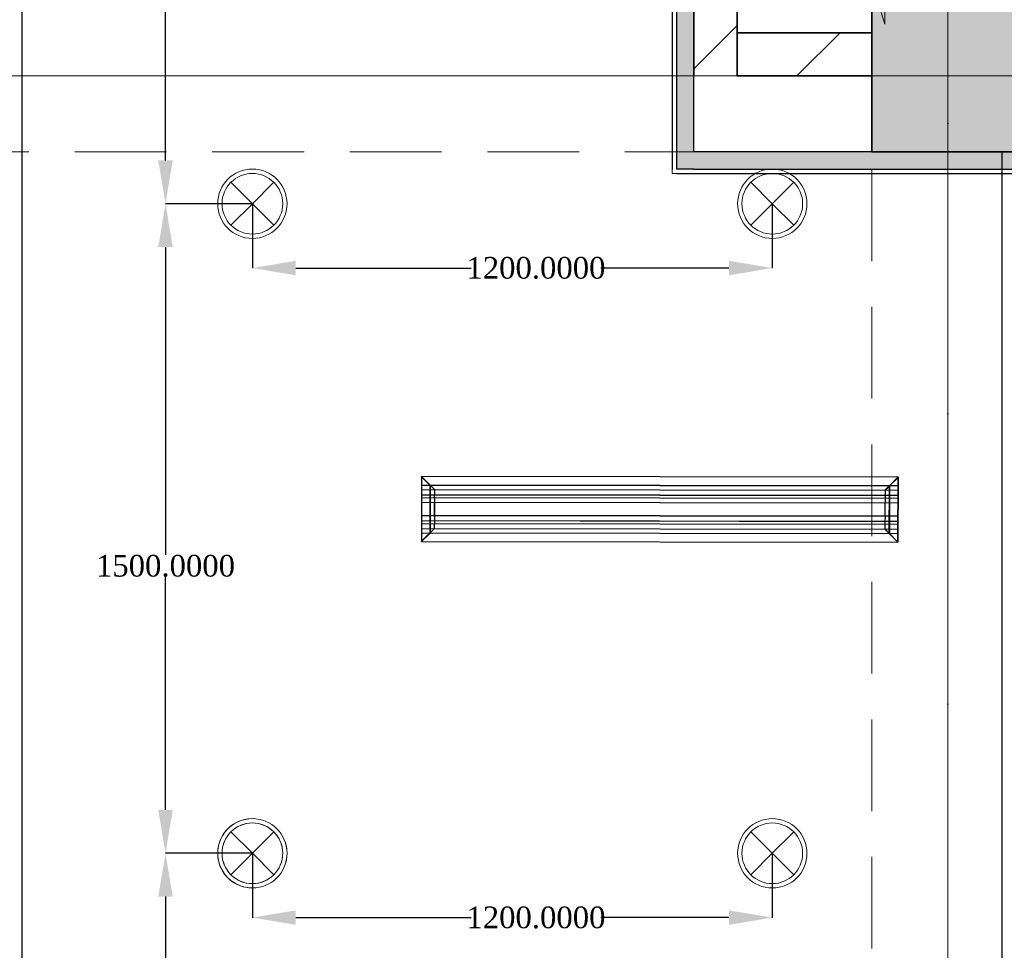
# Model space of a CAD drawing. Header units: millimetres. Extents: x 0 to 88385, y 0 to 41127.
# Tile 144 of 244: x 65089 to 67362, y 24644 to 26793. Entities that reach past the tile are written whole.
import ezdxf
from ezdxf.enums import TextEntityAlignment as Align

# ---------------------------------------------------------------- set-up
doc = ezdxf.new("R2010")
doc.units = ezdxf.units.MM
doc.header["$MEASUREMENT"] = 0
doc.linetypes.add('Dot & Dashed', pattern=[670.277762, 317.5, -176.388889, 0, -176.388874])
doc.linetypes.add('Hidden', pattern=[317.5, 211.666667, -105.833333])
for name, color, linetype in [('- განათება', 7, 'Continuous'), ('- მექანიკური ნაწილი', 7, 'Continuous'), ('Edges', 7, 'Continuous'), ('New_Structural - Bearing', 7, 'Continuous'), ('Structural - Bearing', 7, 'Continuous'), ('Structural - Grid', 7, 'Continuous')]:
    doc.layers.add(name, color=color, linetype=linetype)
for name, color, linetype, lineweight in [('2D Drafting - General_Pen_No__1', 7, 'Continuous', 13), ('2D Drafting - General_Pen_No__2', 8, 'Continuous', 15), ('New_Structural - Bearing_Pen_No__1', 7, 'Continuous', 13), ('Structural - Bearing_Pen_No__20', 1, 'Continuous', 0), ('Structural - Bearing_Pen_No__27', 7, 'Continuous', 35)]:
    doc.layers.add(name, color=color, linetype=linetype, lineweight=lineweight)
for name, color, linetype, lineweight, true_color in [('New_Interior - Lamp_Pen_No__77', 7, 'Continuous', 20, 0xffeb28), ('New_Structural - Bearing_Pen_No__255', 7, 'Continuous', 13, 0xe8e8e8), ('New_Structural - Bearing_Pen_No__5', 7, 'Continuous', 25, 0x40a5ff), ('Structural - Bearing_Pen_No__161', 7, 'Continuous', 13, 0x6a6a6a), ('Structural - Bearing_Pen_No__28', 7, 'Continuous', 35, 0xa80f02), ('Structural - Bearing_Pen_No__81', 7, 'Continuous', 20, 0x6a6a6a), ('Structural - Grid_Pen_No__81', 7, 'Continuous', 20, 0x6a6a6a)]:
    doc.layers.add(name, color=color, linetype=linetype, lineweight=lineweight, true_color=true_color)
doc.styles.add('GENERATED_STYLE_2', font='txt')
doc.styles.get("Standard").update_dxf_attribs({"font": 'sylfaen.ttf'})
doc.dimstyles.get("Standard").update_dxf_attribs({"dimtxt": 0.18, "dimasz": 0.18, "dimexe": 0.18, "dimexo": 0.0625, "dimgap": 0.09, "dimtad": 0, "dimtih": 1, "dimtoh": 1, "dimdec": 4, "dimzin": 0, "dimdsep": 46, "dimtxsty": 'Standard', "dimcen": 0.09, "dimadec": 0, "dimazin": 0, "dimtfac": 1, "dimtdec": 4, "dimtofl": 0, "dimtmove": 0, "dimatfit": 3, "dimfxl": 1, "dimtolj": 1, "dimtzin": 0, "dimarcsym": 0})
pattern_1 = [(45, (0, 0), (-127.2792, 127.2792), [])]

# ---------------------------------------------------------------- blocks, each defined once
blk = doc.blocks.new('Wall_31', base_point=(-17183.8, 26663))
at = {"layer": 'Structural - Bearing', "linetype": 'Continuous', "lineweight": 0, "true_color": 0x000000}
h = blk.add_hatch(dxfattribs=at)
h.set_pattern_fill('MASONRY_BLOCK', color=18, style=0, pattern_type=2)
h.set_pattern_definition(pattern_1)
h.paths.add_polyline_path([(-17183.8, 26763), (-17494.8, 26763), (-17494.8, 26663), (-17183.8, 26663)])
at = {"layer": 'Structural - Bearing_Pen_No__27', "color": 7, "linetype": 'Continuous', "lineweight": 35, "flags": 128}
for points in [[(-17183.8, 26763), (-17494.8, 26763)], [(-17494.8, 26763), (-17494.8, 26663)], [(-17494.8, 26663), (-17183.8, 26663)]]:
    blk.add_lwpolyline(points, dxfattribs=at)
blk = doc.blocks.new('Wall_32', base_point=(-17594.8, 26663))
at = {"layer": 'Structural - Bearing', "linetype": 'Continuous', "lineweight": 0, "true_color": 0x000000}
h = blk.add_hatch(dxfattribs=at)
h.set_pattern_fill('MASONRY_BLOCK', color=18, style=0, pattern_type=2)
h.set_pattern_definition(pattern_1)
h.paths.add_polyline_path([(-17494.8, 26663), (-17494.8, 27517.1), (-17594.8, 27517.1), (-17594.8, 26663)])
at = {"layer": 'Structural - Bearing_Pen_No__27', "color": 7, "linetype": 'Continuous', "lineweight": 35, "flags": 128}
for points in [[(-17594.8, 27517.1), (-17594.8, 26663)], [(-17494.8, 26663), (-17494.8, 27517.1)]]:
    blk.add_lwpolyline(points, dxfattribs=at)
blk = doc.blocks.new('Wall_61', base_point=(-19144.8, 39238))
at = {"layer": 'New_Structural - Bearing_Pen_No__5', "color": 161, "linetype": 'Continuous', "lineweight": 25, "true_color": 0x40a5ff, "flags": 128}
blk.add_lwpolyline([(-19144.8, 22843.6), (-19144.8, 33093.1)], dxfattribs=at)
blk = doc.blocks.new('Wall_70', base_point=(-16883.8, 22847.1))
at = {"layer": 'New_Structural - Bearing_Pen_No__5', "color": 161, "linetype": 'Continuous', "lineweight": 25, "true_color": 0x40a5ff, "flags": 128}
blk.add_lwpolyline([(-16883.8, 26488), (-16883.8, 22857.1)], dxfattribs=at)
blk = doc.blocks.new('Wall_148', base_point=(-16833.8, 26488))
at = {"layer": 'New_Structural - Bearing_Pen_No__255', "linetype": 'Continuous', "lineweight": 13, "true_color": 0xe8e8e8}
blk.add_hatch(color=254, dxfattribs=at).paths.add_polyline_path([(-16833.8, 26488), (-17594.8, 26488), (-17594.8, 26448), (-16833.8, 26448)])
at = {"layer": 'New_Structural - Bearing_Pen_No__1', "color": 7, "linetype": 'Continuous', "lineweight": 13, "flags": 128}
for points in [[(-17644.8, 26488), (-17644.8, 26448)], [(-17644.8, 26448), (-17644.8, 26438)]]:
    blk.add_lwpolyline(points, dxfattribs=at)
at = {"layer": 'New_Structural - Bearing_Pen_No__5', "color": 161, "linetype": 'Continuous', "lineweight": 25, "true_color": 0x40a5ff}
for p, q in [((-17594.8, 26448), (-17634.8, 26448)), ((-17634.8, 26438), (-17594.8, 26438)), ((-17594.8, 26448), (-16833.8, 26448)), ((-16833.8, 26448), (-16793.8, 26448))]:
    blk.add_line(p, q, dxfattribs=at)
at = {"layer": 'New_Structural - Bearing_Pen_No__5', "color": 161, "linetype": 'Continuous', "lineweight": 25, "true_color": 0x40a5ff, "flags": 128}
for points in [[(-17183.8, 26488), (-17594.8, 26488)], [(-17594.8, 26438), (-16793.8, 26438)]]:
    blk.add_lwpolyline(points, dxfattribs=at)
blk = doc.blocks.new('Wall_242', base_point=(-17594.8, 26438))
at = {"layer": 'New_Structural - Bearing_Pen_No__255', "linetype": 'Continuous', "lineweight": 13, "true_color": 0xe8e8e8}
for points in [[(-17594.8, 26488), (-17594.8, 27519.3), (-17634.8, 27519.3), (-17634.8, 26488)], [(-17634.8, 26488), (-17634.8, 26448), (-17594.8, 26448), (-17594.8, 26488)]]:
    blk.add_hatch(color=254, dxfattribs=at).paths.add_polyline_path(points)
at = {"layer": 'New_Structural - Bearing_Pen_No__1', "color": 7, "linetype": 'Continuous', "lineweight": 13, "flags": 128}
for points in [[(-17634.8, 26438), (-17644.8, 26438)], [(-17594.8, 26438), (-17634.8, 26438)]]:
    blk.add_lwpolyline(points, dxfattribs=at)
at = {"layer": 'New_Structural - Bearing_Pen_No__5', "color": 161, "linetype": 'Continuous', "lineweight": 25, "true_color": 0x40a5ff}
for p, q in [((-17644.8, 27559.3), (-17644.8, 27519.3)), ((-17634.8, 27519.3), (-17634.8, 27559.3)), ((-17634.8, 27519.3), (-17634.8, 26488)), ((-17634.8, 26488), (-17634.8, 26448)), ((-17594.8, 26448), (-17634.8, 26448)), ((-17634.8, 26438), (-17594.8, 26438))]:
    blk.add_line(p, q, dxfattribs=at)
at = {"layer": 'New_Structural - Bearing_Pen_No__5', "color": 161, "linetype": 'Continuous', "lineweight": 25, "true_color": 0x40a5ff, "flags": 128}
for points in [[(-17644.8, 27519.3), (-17644.8, 26448)], [(-17594.8, 26488), (-17594.8, 27519.3)]]:
    blk.add_lwpolyline(points, dxfattribs=at)
blk = doc.blocks.new('Column_26', base_point=(-17008.8, 26663))
at = {"layer": 'Structural - Bearing_Pen_No__161', "linetype": 'Continuous', "lineweight": 0, "true_color": 0x6a6a6a}
blk.add_hatch(color=251, dxfattribs=at).paths.add_polyline_path([(-16833.8, 26488), (-16833.8, 26838), (-17183.8, 26838), (-17183.8, 26488)])
at = {"layer": 'Structural - Bearing_Pen_No__20', "color": 1, "linetype": 'Continuous', "lineweight": 0}
for p, q in [((-17008.8, 26743), (-17008.8, 26918)), ((-17088.8, 26663), (-17263.8, 26663)), ((-16928.8, 26663), (-16753.8, 26663)), ((-17008.8, 26583), (-17008.8, 26408))]:
    blk.add_line(p, q, dxfattribs=at)
blk.add_point((-17008.8, 26663), dxfattribs=at)
at = {"layer": 'Structural - Bearing_Pen_No__28', "color": 14, "linetype": 'Continuous', "lineweight": 35, "true_color": 0xa80f02, "flags": 128}
blk.add_lwpolyline([(-16833.8, 26488), (-16833.8, 26838), (-17183.8, 26838), (-17183.8, 26488)], close=True, dxfattribs=at)
blk = doc.blocks.new('Standard grid marker')
at = {"layer": 'Structural - Grid_Pen_No__81', "color": 251, "linetype": 'Continuous', "lineweight": 20, "true_color": 0x6a6a6a}
blk.add_line((1000, 0), (51328.1, 0), dxfattribs=at)
at = {"layer": 'Structural - Grid_Pen_No__81', "color": 251, "lineweight": 20, "true_color": 0x6a6a6a, "style": 'GENERATED_STYLE_2'}
for tag, p in [('AC_MarkerText_1_0', (-100, -144)), ('AC_MarkerText_1_1', (52428.1, -144))]:
    blk.add_attdef(tag, text='', height=100, rotation=180, dxfattribs=at).set_placement(p, align=Align.TOP_CENTER)
blk = doc.blocks.new('Standard grid marker_2')
at = {"layer": 'Structural - Grid_Pen_No__81', "color": 251, "linetype": 'Continuous', "lineweight": 20, "true_color": 0x6a6a6a}
blk.add_line((1000, 0), (27734.9, 0), dxfattribs=at)
at = {"layer": 'Structural - Grid_Pen_No__81', "color": 251, "lineweight": 20, "true_color": 0x6a6a6a, "style": 'GENERATED_STYLE_2'}
for tag, p in [('AC_MarkerText_1_0', (-1.5, -46.7)), ('AC_MarkerText_1_1', (28933.4, -46.7))]:
    blk.add_attdef(tag, text='', height=100, rotation=270, dxfattribs=at).set_placement(p, align=Align.TOP_CENTER)
blk = doc.blocks.new('Beam_4', base_point=(-17008.8, 14663))
at = {"layer": 'Structural - Bearing_Pen_No__81', "color": 251, "linetype": 'Dot & Dashed', "lineweight": 20, "true_color": 0x6a6a6a}
blk.add_line((-17008.8, 14663), (-17008.8, 39096.2), dxfattribs=at)
at = {"layer": 'Structural - Bearing_Pen_No__81', "color": 251, "linetype": 'Hidden', "lineweight": 20, "true_color": 0x6a6a6a}
blk.add_line((-17183.8, 20838), (-17183.8, 26488), dxfattribs=at)
blk = doc.blocks.new('Beam_12', base_point=(-47008.8, 26663))
at = {"layer": 'Structural - Bearing_Pen_No__81', "color": 251, "linetype": 'Dot & Dashed', "lineweight": 20, "true_color": 0x6a6a6a}
blk.add_line((-47008.8, 26663), (991.2, 26663), dxfattribs=at)
at = {"layer": 'Structural - Bearing_Pen_No__81', "color": 251, "linetype": 'Hidden', "lineweight": 20, "true_color": 0x6a6a6a}
blk.add_line((-22833.8, 26488), (-17183.8, 26488), dxfattribs=at)
blk = doc.blocks.new('lineardiffplan')
at = {"layer": 'Edges'}
for p, q in [((392.8, 274.9), (392.8, 274.6)), ((393.1, 274.9), (392.8, 274.9)), ((422.8, 244.9), (392.8, 274.9)), ((392.8, 274.6), (392.9, 274.5)), ((392.9, 125.2), (392.9, 274.5)), ((412.4, 255), (392.9, 274.5)), ((393.1, 274.9), (393.2, 274.8)), ((393.2, 274.8), (412.7, 255.3)), ((1462.8, 244.9), (1492.8, 274.9)), ((1472.9, 255.3), (1492.4, 274.8)), ((1473.2, 254.9), (1492.8, 274.5)), ((1492.4, 274.8), (1492.5, 274.9)), ((1492.8, 274.9), (1492.5, 274.9)), ((1492.8, 274.5), (1492.8, 274.9)), ((1492.8, 274.5), (1492.8, 274.5)), ((1492.8, 125.4), (1492.8, 274.5)), ((1492.8, 255.3), (392.9, 255.3)), ((392.9, 254.9), (1492.8, 254.9)), ((412.4, 144.7), (412.4, 255)), ((412.8, 254.6), (412.4, 255)), ((412.7, 255.3), (413.1, 254.9)), ((412.8, 145.1), (412.8, 254.6)), ((412.8, 254.6), (422.8, 244.6)), ((413.1, 254.9), (423.1, 244.9)), ((1472.5, 254.9), (1462.5, 244.9)), ((1462.9, 244.6), (1472.8, 254.5)), ((1472.9, 255.3), (1472.5, 254.9)), ((1472.8, 254.5), (1473.2, 254.9)), ((1472.8, 254.5), (1472.8, 145.3)), ((1473.2, 144.9), (1473.2, 254.9)), ((392.9, 244.9), (1492.8, 244.9)), ((392.9, 233.2), (1492.8, 233.2)), ((392.9, 233), (1492.8, 233)), ((422.8, 244.6), (422.8, 244.9)), ((422.8, 244.9), (423.1, 244.9)), ((422.8, 244.6), (422.8, 244.6)), ((422.8, 244.6), (422.8, 233.2)), ((422.8, 233), (422.8, 233.2)), ((422.8, 226.8), (422.8, 233)), ((423.1, 244.9), (423.1, 244.9)), ((1462.5, 244.9), (1462.5, 244.9)), ((1462.5, 244.9), (1462.8, 244.9)), ((1462.8, 244.9), (1462.9, 244.6)), ((1462.8, 244.5), (1462.9, 244.6)), ((1462.8, 233.2), (1462.8, 244.5)), ((1462.8, 233), (1462.8, 233.2)), ((1462.8, 226.8), (1462.8, 233)), ((392.9, 226.8), (1492.8, 226.8)), ((392.9, 226.5), (1492.8, 226.5)), ((392.9, 214.9), (1492.8, 214.9)), ((1492.8, 214.8), (392.9, 214.8)), ((422.4, 214.9), (422.3, 214.9)), ((422.8, 214.9), (422.4, 214.9)), ((422.8, 226.5), (422.8, 226.8)), ((422.8, 214.9), (422.8, 226.5)), ((422.8, 184.9), (422.8, 214.9)), ((423.2, 214.9), (422.8, 214.9)), ((423.2, 214.8), (422.8, 214.9)), ((423.2, 214.8), (423.2, 214.9)), ((423.2, 214.8), (423.2, 184.9)), ((1462.8, 214.9), (1462.4, 214.9)), ((1462.4, 214.9), (1462.4, 214.8)), ((1462.8, 214.9), (1462.4, 214.8)), ((1462.4, 184.9), (1462.4, 214.8)), ((1462.8, 226.5), (1462.8, 226.8)), ((1462.8, 214.9), (1462.8, 226.5)), ((1462.8, 214.9), (1462.8, 184.9)), ((1462.8, 214.9), (1463.2, 214.9)), ((1463.2, 214.9), (1463.3, 214.9)), ((1492.8, 184.9), (392.9, 184.9)), ((422.4, 184.9), (422.3, 184.9)), ((422.8, 184.9), (422.4, 184.9)), ((422.8, 184.9), (423.2, 184.9)), ((422.8, 173.2), (422.8, 184.9)), ((1462.4, 184.9), (1462.8, 184.9)), ((1462.8, 173.2), (1462.8, 184.9)), ((1463.2, 184.9), (1462.8, 184.9)), ((1463.2, 184.9), (1463.3, 184.9)), ((392.9, 173.2), (1492.8, 173.2)), ((392.9, 173), (1492.8, 173)), ((392.9, 166.8), (1492.8, 166.8)), ((392.9, 166.5), (1492.8, 166.5)), ((422.8, 173), (422.8, 173.2)), ((422.8, 173), (422.8, 166.8)), ((422.8, 166.5), (422.8, 166.8)), ((422.8, 155.1), (422.8, 166.5)), ((1462.8, 173), (1462.8, 173.2)), ((1462.8, 166.8), (1462.8, 173)), ((1462.8, 166.5), (1462.8, 166.8)), ((1462.8, 155.3), (1462.8, 166.5)), ((392.8, 124.9), (422.8, 154.9)), ((392.9, 154.9), (1492.8, 154.9)), ((1492.8, 144.9), (392.9, 144.9)), ((392.9, 125.2), (412.4, 144.7)), ((392.9, 144.5), (1492.8, 144.5)), ((412.7, 144.5), (393.2, 124.9)), ((412.8, 145.1), (412.4, 144.7)), ((412.7, 144.5), (413.1, 144.9)), ((412.8, 145.1), (422.8, 155.1)), ((423.1, 154.8), (413.1, 144.9)), ((422.8, 154.9), (422.8, 155.1)), ((422.8, 155.1), (422.8, 155.1)), ((423.1, 154.8), (422.8, 154.9)), ((423.1, 154.8), (423.1, 154.9)), ((1462.5, 154.8), (1462.4, 154.9)), ((1462.8, 154.9), (1462.5, 154.8)), ((1462.5, 154.8), (1472.4, 144.9)), ((1462.9, 155.2), (1462.8, 155.3)), ((1462.9, 155.2), (1462.8, 154.9)), ((1462.8, 154.9), (1492.8, 124.9)), ((1472.8, 145.3), (1462.9, 155.2)), ((1472.4, 144.9), (1472.8, 144.5)), ((1473.2, 144.9), (1472.8, 145.3)), ((1472.8, 144.5), (1492.4, 124.9)), ((1473.2, 144.9), (1492.8, 125.4)), ((392.9, 125.2), (392.8, 125.1)), ((392.8, 125.1), (392.8, 124.9)), ((392.8, 124.9), (393.1, 124.9)), ((393.2, 124.9), (393.1, 124.9)), ((1492.4, 124.9), (1492.8, 124.9)), ((1492.4, 124.9), (1492.4, 124.9)), ((1492.8, 125.3), (1492.8, 125.4)), ((1492.8, 124.9), (1492.8, 125.3))]:
    blk.add_line(p, q, dxfattribs=at)
blk.add_lwpolyline([(393.2, 274.8), (1492.8, 274.8), (1492.8, 124.9), (393.2, 124.9)], close=True, dxfattribs=at)
blk = doc.blocks.new('Recessed Spot')
at = {"layer": 'New_Interior - Lamp_Pen_No__77', "color": 2, "linetype": 'Continuous', "lineweight": 20, "true_color": 0xffeb28}
for q in [(-49.5, 49.5), (49.5, 49.5), (-49.5, -49.5), (49.5, -49.5)]:
    blk.add_line((0, 0), q, dxfattribs=at)
at = {"layer": 'New_Interior - Lamp_Pen_No__77', "color": 2, "linetype": 'Continuous', "lineweight": 20, "true_color": 0xffeb28, "flags": 128}
blk.add_lwpolyline([(80, 0, 1), (-80, 0, 1)], format="xyb", close=True, dxfattribs=at)
at = {"layer": 'New_Interior - Lamp_Pen_No__77', "color": 2, "linetype": 'Continuous', "lineweight": 20, "true_color": 0xffeb28}
blk.add_circle((0, 0), 70, dxfattribs=at)
blk = doc.blocks.new('*D1210')
at = {"layer": '- განათება', "color": 0, "lineweight": -2, "transparency": 16777216}
for p, q in [((65626.5, 24867.9), (65626.5, 24719.3)), ((66826.5, 24867.9), (66826.5, 24719.3)), ((65726.5, 24719.5), (66131.4, 24719.5)), ((66726.5, 24719.5), (66430.6, 24719.5))]:
    blk.add_line(p, q, dxfattribs=at)
at = {"layer": '- განათება', "color": 0, "transparency": 16777216}
for points in [[(65726.5, 24736.2), (65726.5, 24702.8), (65626.5, 24719.5)], [(66726.5, 24736.2), (66726.5, 24702.8), (66826.5, 24719.5)]]:
    blk.add_solid(points, dxfattribs=at)
at = {"layer": 'Defpoints', "color": 0, "transparency": 16777216}
for p in [(65626.5, 24868), (66826.5, 24868), (65626.5, 24719.5)]:
    blk.add_point(p, dxfattribs=at)
at = {"layer": '- განათება', "color": 0, "transparency": 16777216, "insert": (66281, 24719.5), "char_height": 50, "attachment_point": 5}
blk.add_mtext('\\A1;{\\fSylfaen|b0|i0|c0|p18;1200.0000}', dxfattribs=at)
blk = doc.blocks.new('*D1211')
at = {"layer": '- განათება', "color": 0, "lineweight": -2, "transparency": 16777216}
for p, q in [((65626.5, 26367.9), (65626.5, 26219.3)), ((66826.5, 26367.9), (66826.5, 26219.3)), ((65726.5, 26219.5), (66131.4, 26219.5)), ((66726.5, 26219.5), (66430.6, 26219.5))]:
    blk.add_line(p, q, dxfattribs=at)
at = {"layer": '- განათება', "color": 0, "transparency": 16777216}
for points in [[(65726.5, 26236.2), (65726.5, 26202.8), (65626.5, 26219.5)], [(66726.5, 26236.2), (66726.5, 26202.8), (66826.5, 26219.5)]]:
    blk.add_solid(points, dxfattribs=at)
at = {"layer": 'Defpoints', "color": 0, "transparency": 16777216}
for p in [(65626.5, 26368), (66826.5, 26368), (65626.5, 26219.5)]:
    blk.add_point(p, dxfattribs=at)
at = {"layer": '- განათება', "color": 0, "transparency": 16777216, "insert": (66281, 26219.5), "char_height": 50, "attachment_point": 5}
blk.add_mtext('\\A1;{\\fSylfaen|b0|i0|c0|p18;1200.0000}', dxfattribs=at)
blk = doc.blocks.new('*D1278')
at = {"layer": '- განათება', "color": 0, "lineweight": -2, "transparency": 16777216}
for p, q in [((65626.4, 27868), (65425.8, 27868)), ((65426, 27768), (65426, 27057.1)), ((65426, 26468), (65426, 27005.9)), ((65626.4, 26368), (65425.8, 26368))]:
    blk.add_line(p, q, dxfattribs=at)
at = {"layer": '- განათება', "color": 0, "transparency": 16777216}
for points in [[(65409.3, 27768), (65442.7, 27768), (65426, 27868)], [(65409.3, 26468), (65442.7, 26468), (65426, 26368)]]:
    blk.add_solid(points, dxfattribs=at)
at = {"layer": 'Defpoints', "color": 0, "transparency": 16777216}
for p in [(65626.5, 27868), (65426, 26368), (65626.5, 26368)]:
    blk.add_point(p, dxfattribs=at)
at = {"layer": '- განათება', "color": 0, "transparency": 16777216, "insert": (65426, 27031.5), "char_height": 50, "attachment_point": 5}
blk.add_mtext('\\A1;{\\fSylfaen|b0|i0|c0|p18;1500.0000}', dxfattribs=at)
blk = doc.blocks.new('*D1279')
at = {"layer": '- განათება', "color": 0, "lineweight": -2, "transparency": 16777216}
for p, q in [((65626.4, 26368), (65425.8, 26368)), ((65426, 26268), (65426, 25557.1)), ((65426, 24968), (65426, 25505.9)), ((65626.4, 24868), (65425.8, 24868))]:
    blk.add_line(p, q, dxfattribs=at)
at = {"layer": '- განათება', "color": 0, "transparency": 16777216}
for points in [[(65409.3, 26268), (65442.7, 26268), (65426, 26368)], [(65409.3, 24968), (65442.7, 24968), (65426, 24868)]]:
    blk.add_solid(points, dxfattribs=at)
at = {"layer": 'Defpoints', "color": 0, "transparency": 16777216}
for p in [(65626.5, 26368), (65426, 24868), (65626.5, 24868)]:
    blk.add_point(p, dxfattribs=at)
at = {"layer": '- განათება', "color": 0, "transparency": 16777216, "insert": (65426, 25531.5), "char_height": 50, "attachment_point": 5}
blk.add_mtext('\\A1;{\\fSylfaen|b0|i0|c0|p18;1500.0000}', dxfattribs=at)
blk = doc.blocks.new('*D1280')
at = {"layer": '- განათება', "color": 0, "lineweight": -2, "transparency": 16777216}
for p, q in [((65626.4, 24868), (65425.8, 24868)), ((65426, 24768), (65426, 24057.1)), ((65426, 23468), (65426, 24005.9)), ((65626.4, 23368), (65425.8, 23368))]:
    blk.add_line(p, q, dxfattribs=at)
at = {"layer": '- განათება', "color": 0, "transparency": 16777216}
for points in [[(65409.3, 24768), (65442.7, 24768), (65426, 24868)], [(65409.3, 23468), (65442.7, 23468), (65426, 23368)]]:
    blk.add_solid(points, dxfattribs=at)
at = {"layer": 'Defpoints', "color": 0, "transparency": 16777216}
for p in [(65626.5, 24868), (65426, 23368), (65626.5, 23368)]:
    blk.add_point(p, dxfattribs=at)
at = {"layer": '- განათება', "color": 0, "transparency": 16777216, "insert": (65426, 24031.5), "char_height": 50, "attachment_point": 5}
blk.add_mtext('\\A1;{\\fSylfaen|b0|i0|c0|p18;1500.0000}', dxfattribs=at)
blk = doc.blocks.new('AVARIULI GANATEBA')
at = {"layer": '- განათება', "color": 3, "linetype": 'Continuous', "lineweight": 20}
for q in [(-49.5, 49.5), (49.5, 49.5), (-49.5, -49.5), (49.5, -49.5)]:
    blk.add_line((0, 0), q, dxfattribs=at)
for major_axis, start_param, end_param in [((56.6, 56.6), 0.785398, 3.926991), ((-49.5, 49.5), 2.356194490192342, 8.639379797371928), ((56.6, 56.6), 3.926991, 7.068583)]:
    blk.add_ellipse((0, 0), major_axis=major_axis, ratio=1, start_param=start_param, end_param=end_param, dxfattribs=at)

msp = doc.modelspace()

# ---------------------------------------------------------------- hatches: boundary and pattern name
at = {"layer": '2D Drafting - General_Pen_No__1', "linetype": 'Continuous', "lineweight": 0, "true_color": 0x000000}
msp.add_hatch(color=18, dxfattribs=at).paths.add_polyline_path([(67086.02793, 26782.40417), (66937.54575, 27252.55142), (66745.51996, 27419.31974), (67086.02793, 27419.31974)])

# ---------------------------------------------------------------- linework, layer by layer
at = {"layer": '2D Drafting - General_Pen_No__2', "color": 8, "linetype": 'Continuous', "lineweight": 15, "flags": 128}
msp.add_lwpolyline([(67086.02793, 26782.40417), (66937.54575, 27252.55142), (66745.51996, 27419.31974), (67086.02793, 27419.31974)], close=True, dxfattribs=at)

# ---------------------------------------------------------------- block references
at = {"layer": '- განათება', "color": 2, "linetype": 'Continuous', "lineweight": 20, "true_color": 0xffeb28, "zscale": 1000}
for p in [(65626.5059, 26367.98097), (66826.5059, 26367.98097), (65626.5059, 24867.98097), (66826.5059, 24867.98097)]:
    msp.add_blockref('Recessed Spot', p, dxfattribs=at)
at = {"layer": '- განათება', "color": 1}
msp.add_blockref('AVARIULI GANATEBA', (65626.5059, 24867.98097), dxfattribs=at)
at = {"layer": '- მექანიკური ნაწილი', "xscale": -1, "rotation": 179.9146932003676}
msp.add_blockref('lineardiffplan', (65624.16803, 25863.49954, 1232.6925), dxfattribs=at)
at = {"layer": 'New_Structural - Bearing', "color": 7, "lineweight": 35}
for name, p in [('Wall_61', (65095.50151, 39237.98097)), ('Wall_70', (67356.5059, 22847.05844)), ('Wall_242', (66645.51996, 26437.97828)), ('Wall_148', (67406.5059, 26487.98097))]:
    msp.add_blockref(name, p, dxfattribs=at)
at = {"layer": 'Structural - Bearing', "color": 251, "lineweight": 20, "true_color": 0x6a6a6a}
for name, p in [('Beam_4', (67231.5059, 14662.98097)), ('Beam_12', (37231.5059, 26662.98097))]:
    msp.add_blockref(name, p, dxfattribs=at)
at = {"layer": 'Structural - Bearing', "color": 7, "lineweight": 35}
for name, p in [('Wall_32', (66645.51996, 26663.00091)), ('Wall_31', (67056.5059, 26662.98097))]:
    msp.add_blockref(name, p, dxfattribs=at)
at = {"layer": 'Structural - Bearing', "color": 14, "lineweight": 35, "true_color": 0xa80f02}
msp.add_blockref('Column_26', (67231.5059, 26662.98097), dxfattribs=at)
at = {"layer": 'Structural - Grid', "color": 8, "linetype": 'Continuous', "lineweight": 15, "zscale": 1000}
for name, p, rotation in [('Standard grid marker_2', (67231.5059, 11703.05519), 90), ('Standard grid marker', (88184.57817, 26662.98097), 180)]:
    msp.add_blockref(name, p, dxfattribs=dict(at, rotation=rotation))

# ---------------------------------------------------------------- dimensions: what is measured, and where the dimension line sits
at = {"layer": '- განათება', "color": 1}
for base, p1, p2, angle, picture, middle in [((65426, 26367.98097), (65626.5059, 27867.98097), (65626.5059, 26367.98097), 270, '*D1278', (65426, 27031.5)), ((65426, 24867.98097), (65626.5059, 26367.98097), (65626.5059, 24867.98097), 270, '*D1279', (65426, 25531.5)), ((65626.5059, 26219.5), (66826.5059, 26367.98097), (65626.5059, 26367.98097), 180, '*D1211', (66281, 26219.5)), ((65426, 23367.98097), (65626.5059, 24867.98097), (65626.5059, 23367.98097), 270, '*D1280', (65426, 24031.5)), ((65626.5059, 24719.5), (66826.5059, 24867.98097), (65626.5059, 24867.98097), 180, '*D1210', (66281, 24719.5))]:
    dim = msp.add_linear_dim(base=base, p1=p1, p2=p2, angle=angle, text='{\\fSylfaen|b0|i0|c0|p18;<>}', dimstyle='Standard', override={"dimtxt": 50, "dimasz": 100}, dxfattribs=at)
    dim.commit()
    dim.dimension.update_dxf_attribs({"geometry": picture, "text_midpoint": middle, "dimtype": 160})

doc.saveas('drawing.dxf')
